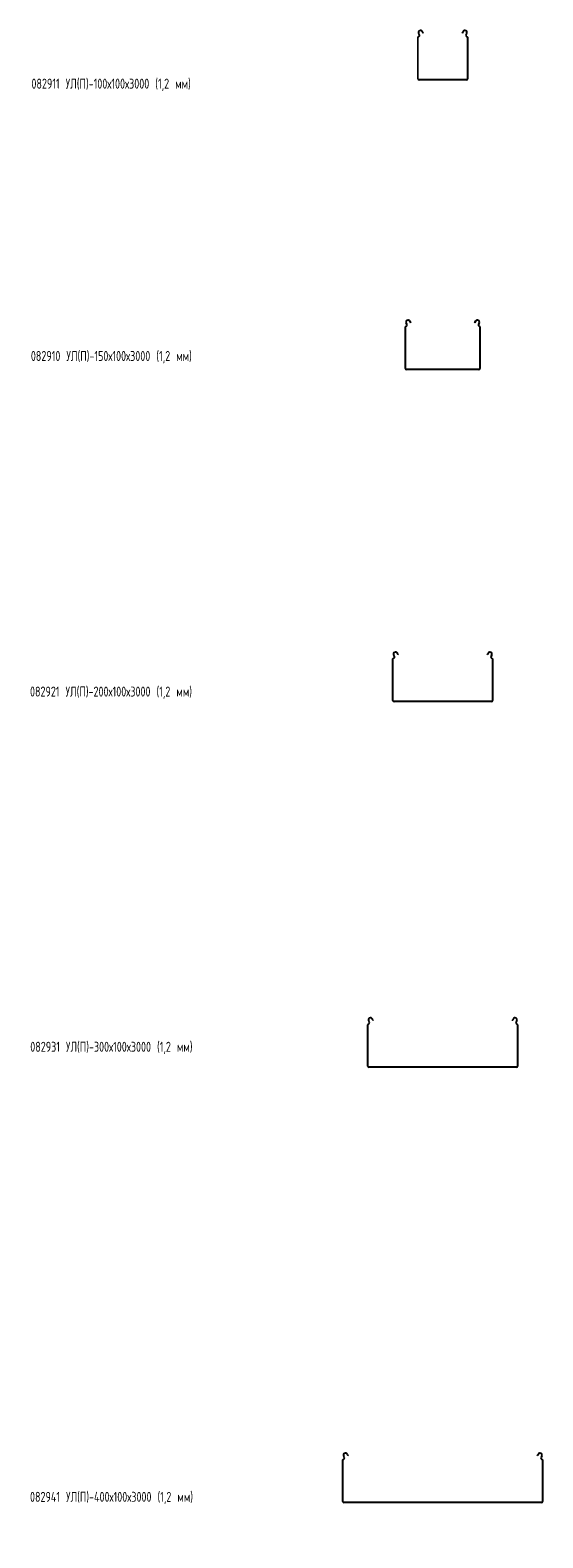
# Model space of a CAD drawing. Header units: millimetres. Extents: x -792 to 3872, y -6969 to -417.
# Tile 13 of 21: x -788 to 237, y -3433 to -417. Entities that reach past the tile are written whole.
import ezdxf

# ---------------------------------------------------------------- set-up
doc = ezdxf.new("R2010")
doc.units = ezdxf.units.MM
doc.styles.add('SLDTEXTSTYLE0', font='TXT', dxfattribs={"width": 0.7, "bigfont": 'bigfont'})

msp = doc.modelspace()

# ---------------------------------------------------------------- linework, layer by layer
at = {"color": 7, "linetype": 'Continuous', "lineweight": 15}
for p, q in [((-5.1, -420.3), (-3.3, -423.6)), ((-4, -419.8), (-2.3, -423)), ((75.3, -423), (77, -419.8)), ((76.4, -423.6), (78.1, -420.3)), ((-13.5, -514.7), (-13.5, -431.7)), ((-12.3, -514.7), (-12.3, -431.7)), ((-10.7, -426.4), (-12, -424)), ((-9.6, -425.8), (-10.9, -423.4)), ((-2.3, -423), (-3.3, -423.6)), ((76.4, -423.6), (75.3, -423)), ((83.9, -423.4), (82.7, -425.8)), ((85, -424), (83.7, -426.4)), ((85.3, -431.7), (85.3, -514.7)), ((86.5, -431.7), (86.5, -514.7)), ((83.8, -516.2), (-10.8, -516.2)), ((83.8, -517.4), (-10.8, -517.4)), ((-38.5, -1094), (-38.5, -1011)), ((-37.3, -1094), (-37.3, -1011)), ((-35.7, -1005.7), (-37, -1003.3)), ((-34.6, -1005.1), (-35.9, -1002.7)), ((-30.1, -999.6), (-28.3, -1002.9)), ((-29, -999), (-27.3, -1002.3)), ((-27.3, -1002.3), (-28.3, -1002.9)), ((100.3, -1002.3), (102, -999)), ((101.4, -1002.9), (100.3, -1002.3)), ((101.4, -1002.9), (103.1, -999.6)), ((108.9, -1002.7), (107.7, -1005.1)), ((110, -1003.3), (108.7, -1005.7)), ((110.3, -1011), (110.3, -1094)), ((111.5, -1011), (111.5, -1094)), ((108.8, -1095.5), (-35.8, -1095.5)), ((108.8, -1096.7), (-35.8, -1096.7)), ((-63.5, -1758), (-63.5, -1675)), ((-62.3, -1758), (-62.3, -1675)), ((-60.7, -1669.7), (-62, -1667.3)), ((-59.6, -1669.1), (-60.9, -1666.7)), ((-55.1, -1663.6), (-54.7, -1664.2)), ((-54.7, -1664.2), (-53.7, -1663.7)), ((-53.3, -1666.9), (-54.7, -1664.2)), ((-54, -1663.1), (-53.7, -1663.7)), ((-53.7, -1663.7), (-52.3, -1666.3)), ((-52.3, -1666.3), (-53.3, -1666.9)), ((125.3, -1666.3), (126.7, -1663.7)), ((126.4, -1666.9), (125.3, -1666.3)), ((127.8, -1664.2), (126.4, -1666.9)), ((126.7, -1663.7), (127, -1663.1)), ((126.7, -1663.7), (127.8, -1664.2)), ((127.8, -1664.2), (128.1, -1663.6)), ((133.9, -1666.7), (132.7, -1669.1)), ((135, -1667.3), (133.7, -1669.7)), ((135.3, -1675), (135.3, -1758)), ((136.5, -1675), (136.5, -1758)), ((133.8, -1759.5), (-60.8, -1759.5)), ((133.8, -1760.7), (-60.8, -1760.7)), ((-113.5, -2489.6), (-113.5, -2406.6)), ((-112.3, -2489.6), (-112.3, -2406.6)), ((-110.7, -2401.3), (-112, -2398.9)), ((-109.6, -2400.7), (-110.9, -2398.3)), ((-105.1, -2395.2), (-104.7, -2395.8)), ((-104.7, -2395.8), (-103.7, -2395.3)), ((-103.3, -2398.5), (-104.7, -2395.8)), ((-104, -2394.6), (-103.7, -2395.3)), ((-103.7, -2395.3), (-102.3, -2397.9)), ((-102.3, -2397.9), (-103.3, -2398.5)), ((175.3, -2397.9), (176.7, -2395.3)), ((176.4, -2398.5), (175.3, -2397.9)), ((177.8, -2395.8), (176.4, -2398.5)), ((176.7, -2395.3), (177, -2394.6)), ((176.7, -2395.3), (177.8, -2395.8)), ((177.8, -2395.8), (178.1, -2395.2)), ((183.9, -2398.3), (182.7, -2400.7)), ((185, -2398.9), (183.7, -2401.3)), ((185.3, -2406.6), (185.3, -2489.6)), ((186.5, -2406.6), (186.5, -2489.6)), ((183.8, -2491.1), (-110.8, -2491.1)), ((183.8, -2492.3), (-110.8, -2492.3)), ((-163.5, -3360.2), (-163.5, -3277.2)), ((-162.3, -3360.2), (-162.3, -3277.2)), ((-160.7, -3271.9), (-162, -3269.6)), ((-159.6, -3271.4), (-160.9, -3269)), ((-155.1, -3265.9), (-154.7, -3266.5)), ((-154.7, -3266.5), (-153.7, -3265.9)), ((-153.3, -3269.2), (-154.7, -3266.5)), ((-154, -3265.3), (-153.7, -3265.9)), ((-153.7, -3265.9), (-152.3, -3268.6)), ((-152.3, -3268.6), (-153.3, -3269.2)), ((225.3, -3268.6), (226.7, -3265.9)), ((226.4, -3269.2), (225.3, -3268.6)), ((227.8, -3266.5), (226.4, -3269.2)), ((226.7, -3265.9), (227, -3265.3)), ((226.7, -3265.9), (227.8, -3266.5)), ((227.8, -3266.5), (228.1, -3265.9)), ((233.9, -3269), (232.7, -3271.4)), ((235, -3269.6), (233.7, -3271.9)), ((235.3, -3277.2), (235.3, -3360.2)), ((236.5, -3277.2), (236.5, -3360.2)), ((233.8, -3361.7), (-160.8, -3361.7)), ((233.8, -3362.9), (-160.8, -3362.9))]:
    msp.add_line(p, q, dxfattribs=at)
for centre, radius, start, end in [((-8, -421.9), 4.5, 28.0725, 208.0725), ((-8, -421.9), 3.3, 28.0725, 208.0725), ((81, -421.9), 4.5, 331.9275, 151.9275), ((81, -421.9), 3.3, 331.9275, 151.9275), ((-11.7, -431.7), 1.8, 106.2863, 180), ((-11.7, -431.7), 0.6, 106.2863, 180), ((-12.9, -427.6), 2.5, 286.2863, 28.0725), ((-12.9, -427.6), 3.7, 286.2863, 28.0725), ((85.9, -427.6), 3.7, 151.9275, 253.7137), ((85.9, -427.6), 2.5, 151.9275, 253.7137), ((84.7, -431.7), 0.6, 0, 73.7137), ((84.7, -431.7), 1.8, 0, 73.7137), ((-10.8, -514.7), 2.7, 180, 270), ((-10.8, -514.7), 1.5, 180, 270), ((83.8, -514.7), 1.5, 270, 0), ((83.8, -514.7), 2.7, 270, 0), ((-36.7, -1011), 1.8, 106.2863, 180), ((-33, -1001.2), 4.5, 28.0725, 208.0725), ((-36.7, -1011), 0.6, 106.2863, 180), ((-37.9, -1006.8), 2.5, 286.2863, 28.0725), ((-37.9, -1006.8), 3.7, 286.2863, 28.0725), ((-33, -1001.2), 3.3, 28.0725, 208.0725), ((106, -1001.2), 4.5, 331.9275, 151.9275), ((106, -1001.2), 3.3, 331.9275, 151.9275), ((110.9, -1006.8), 3.7, 151.9275, 253.7137), ((110.9, -1006.8), 2.5, 151.9275, 253.7137), ((109.7, -1011), 0.6, 0, 73.7137), ((109.7, -1011), 1.8, 0, 73.7137), ((-35.8, -1094), 2.7, 180, 270), ((-35.8, -1094), 1.5, 180, 270), ((108.8, -1094), 1.5, 270, 0), ((108.8, -1094), 2.7, 270, 0), ((-61.7, -1675), 1.8, 106.2863, 180), ((-58, -1665.2), 4.5, 28.0725, 208.0725), ((-61.7, -1675), 0.6, 106.2863, 180), ((-62.9, -1670.9), 2.5, 286.2863, 28.0725), ((-62.9, -1670.9), 3.7, 286.2863, 28.0725), ((-58, -1665.2), 3.3, 28.0725, 208.0725), ((131, -1665.2), 4.5, 331.9275, 151.9275), ((131, -1665.2), 3.3, 331.9275, 151.9275), ((135.9, -1670.9), 3.7, 151.9275, 253.7137), ((135.9, -1670.9), 2.5, 151.9275, 253.7137), ((134.7, -1675), 0.6, 0, 73.7137), ((134.7, -1675), 1.8, 0, 73.7137), ((-60.8, -1758), 2.7, 180, 270), ((-60.8, -1758), 1.5, 180, 270), ((133.8, -1758), 1.5, 270, 0), ((133.8, -1758), 2.7, 270, 0), ((-111.7, -2406.6), 1.8, 106.2863, 180), ((-108, -2396.8), 4.5, 28.0725, 208.0725), ((-111.7, -2406.6), 0.6, 106.2863, 180), ((-112.9, -2402.4), 2.5, 286.2863, 28.0725), ((-112.9, -2402.4), 3.7, 286.2863, 28.0725), ((-108, -2396.8), 3.3, 28.0725, 208.0725), ((181, -2396.8), 4.5, 331.9275, 151.9275), ((181, -2396.8), 3.3, 331.9275, 151.9275), ((185.9, -2402.4), 3.7, 151.9275, 253.7137), ((185.9, -2402.4), 2.5, 151.9275, 253.7137), ((184.7, -2406.6), 0.6, 0, 73.7137), ((184.7, -2406.6), 1.8, 0, 73.7137), ((-110.8, -2489.6), 2.7, 180, 270), ((-110.8, -2489.6), 1.5, 180, 270), ((183.8, -2489.6), 2.7, 270, 0), ((183.8, -2489.6), 1.5, 270, 0), ((-161.7, -3277.2), 1.8, 106.2863, 180), ((-158, -3267.4), 4.5, 28.0725, 208.0725), ((-161.7, -3277.2), 0.6, 106.2863, 180), ((-162.9, -3273.1), 2.5, 286.2863, 28.0725), ((-162.9, -3273.1), 3.7, 286.2863, 28.0725), ((-158, -3267.4), 3.3, 28.0725, 208.0725), ((231, -3267.4), 4.5, 331.9275, 151.9275), ((231, -3267.4), 3.3, 331.9275, 151.9275), ((235.9, -3273.1), 3.7, 151.9275, 253.7137), ((235.9, -3273.1), 2.5, 151.9275, 253.7137), ((234.7, -3277.2), 0.6, 0, 73.7137), ((234.7, -3277.2), 1.8, 0, 73.7137), ((-160.8, -3360.2), 2.7, 180, 270), ((-160.8, -3360.2), 1.5, 180, 270), ((233.8, -3360.2), 1.5, 270, 0), ((233.8, -3360.2), 2.7, 270, 0)]:
    msp.add_arc(centre, radius, start, end, dxfattribs=at)

# ---------------------------------------------------------------- texts
at = {"color": 7, "linetype": 'Continuous', "lineweight": 0, "char_height": 20, "attachment_point": 1, "style": 'SLDTEXTSTYLE0'}
for s, insert in [('082911 \\M+18454\\M+1844C(\\M+18450)-100\\M+18487100\\M+184873000 (1,2 \\M+1847D\\M+1847D)', (-785.2, -514.4)), ('082910 \\M+18454\\M+1844C(\\M+18450)-150\\M+18487100\\M+184873000 (1,2 \\M+1847D\\M+1847D)', (-786.4, -1059.1)), ('082921 \\M+18454\\M+1844C(\\M+18450)-200\\M+18487100\\M+184873000 (1,2 \\M+1847D\\M+1847D)', (-788.1, -1730.3)), ('082931 \\M+18454\\M+1844C(\\M+18450)-300\\M+18487100\\M+184873000 (1,2 \\M+1847D\\M+1847D)', (-787.6, -2440.8)), ('082941 \\M+18454\\M+1844C(\\M+18450)-400\\M+18487100\\M+184873000 (1,2 \\M+1847D\\M+1847D)', (-788.1, -3341))]:
    msp.add_mtext(s, dxfattribs=dict(at, insert=insert))

doc.saveas('drawing.dxf')
